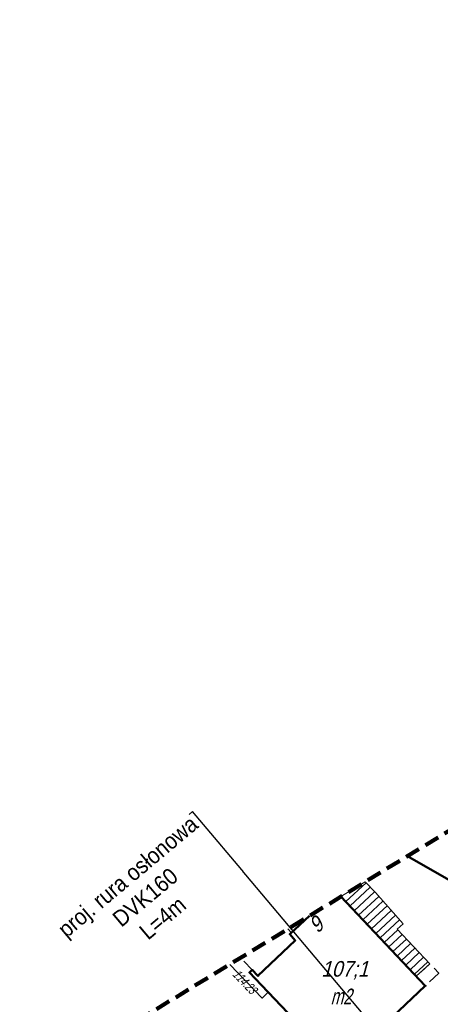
# Model space of a CAD drawing. Extents: x 7463256 to 7464485, y 5957341 to 5958260.
# Tile 175 of 256: x 7463851 to 7463884, y 5957783 to 5957862. Entities that reach past the tile are written whole.
import ezdxf
from ezdxf import colors
from ezdxf.entities.mleader import LeaderData, LeaderLine
from ezdxf.enums import TextEntityAlignment as Align
from ezdxf.math import Vec2, Vec3

# ---------------------------------------------------------------- set-up
doc = ezdxf.new("R2010")
doc.units = 0
doc.header["$MEASUREMENT"] = 0
for name, pattern in [('4', [1.8, 1.2, -0.6]), ('l219_500', [0]), ('mz1.0_0.5', [1.5, 1, -0.5])]:
    doc.linetypes.add(name, pattern=pattern)
doc.layers.get('0').update_dxf_attribs({"color": 2, "linetype": 'CONTINUOUS', "lineweight": 5})
for name, color, linetype in [('219-Linia granicy', 7, 'CONTINUOUS'), ('238-Punkt adresowy budynku', 7, 'CONTINUOUS'), ('312-Budynek (powierzchnia)', 7, 'CONTINUOUS'), ('312-Numer ewidencyjny budynku', 7, 'CONTINUOUS'), ('312-Numer ewidencyjny budynku-Atr124', 7, 'CONTINUOUS'), ('352-schody (powierzchnia)', 7, 'CONTINUOUS'), ('chodnik (powierzchnia)', 7, 'CONTINUOUS'), ('Obszar opracowania', 7, 'CONTINUOUS'), ('ogrodzenie trwałe (linia)', 7, 'CONTINUOUS'), ('przewód gazowy (linia)', 7, 'CONTINUOUS'), ('Punkt budynku', 7, 'CONTINUOUS'), ('punkt o określonej wysokości (sieć gazowa)', 7, 'CONTINUOUS'), ('punkt o określonej wysokości (sieć gazowa)-Atr2', 7, 'CONTINUOUS'), ('punkt wysokościowy sztuczny', 7, 'CONTINUOUS')]:
    doc.layers.add(name, color=color, linetype=linetype)
doc.layers.add('OBMBS-21-18876-opis proj', color=1, linetype='CONTINUOUS', lineweight=18)
doc.styles.get("Standard").update_dxf_attribs({"font": 'txt', "width": 0.75})
doc.linetypes.add('902-500', pattern='A,3.75,0,[1,ksztalty.shx,S=0.5,R=0,X=0,Y=0],3.75', length=7.5)

# ---------------------------------------------------------------- blocks, each defined once
blk = doc.blocks.new('PW01')
at = {"linetype": 'Continuous', "lineweight": 13}
h = blk.add_hatch(color=0, dxfattribs=at)
edge = h.paths.add_edge_path()
edge.add_arc((0, 0), 0.045, 0, 360)
blk = doc.blocks.new('PW02')
at = {"linetype": 'Continuous', "lineweight": 13}
h = blk.add_hatch(color=0, dxfattribs=at)
edge = h.paths.add_edge_path()
edge.add_arc((0, 0), 0.045, 0, 360)
blk = doc.blocks.new('PUNKTBUD')
at = {"color": 0}
blk.add_circle((0, 0), 0.045, dxfattribs=at)

msp = doc.modelspace()

# ---------------------------------------------------------------- linework, layer by layer
at = {"layer": '219-Linia granicy', "color": 3, "linetype": 'l219_500', "lineweight": 50, "flags": 128}
msp.add_lwpolyline([(7463898.28, 5957785.42), (7463881.544, 5957795.022)], dxfattribs=at)
at = {"layer": '312-Budynek (powierzchnia)', "color": 7, "linetype": 'Continuous', "lineweight": 50, "flags": 128}
for points in [[(7463876.214, 5957791.771), (7463882.96, 5957784.63)], [(7463872.13, 5957788.76), (7463873.706, 5957790.241)], [(7463872.55, 5957788.25), (7463872.13, 5957788.76)], [(7463869.57, 5957785.42), (7463872.55, 5957788.25)], [(7463868.9, 5957785.69), (7463869.12, 5957785.9)], [(7463869.35, 5957785.21), (7463868.9, 5957785.69)], [(7463869.12, 5957785.9), (7463869.57, 5957785.42)], [(7463876.1, 5957778.1), (7463869.35, 5957785.21)], [(7463882.96, 5957784.63), (7463876.1, 5957778.1)]]:
    msp.add_lwpolyline(points, dxfattribs=at)
at = {"layer": '352-schody (powierzchnia)', "color": 7, "linetype": 'Continuous', "lineweight": 18, "flags": 128}
msp.add_lwpolyline([(7463878.97, 5957792.09), (7463881.18, 5957789.6), (7463880.71, 5957789.15), (7463883.31, 5957786.4), (7463882.24, 5957785.39), (7463876.21, 5957791.77), (7463878.15, 5957792.95)], close=True, dxfattribs=at)
msp.add_lwpolyline([(7463878.97, 5957792.09), (7463881.18, 5957789.6), (7463880.71, 5957789.15), (7463883.31, 5957786.4), (7463882.24, 5957785.39), (7463876.21, 5957791.77), (7463878.15, 5957792.95)], close=True, dxfattribs=at)
for points in [[(7463876.59, 5957791.368), (7463878.216, 5957792.881)], [(7463876.933, 5957791.005), (7463878.561, 5957792.519)], [(7463877.277, 5957790.641), (7463878.906, 5957792.157)], [(7463877.62, 5957790.278), (7463879.241, 5957791.785)], [(7463877.964, 5957789.915), (7463879.572, 5957791.411)], [(7463878.307, 5957789.551), (7463879.904, 5957791.037)], [(7463878.65, 5957789.188), (7463880.236, 5957790.663)], [(7463878.994, 5957788.824), (7463880.568, 5957790.289)], [(7463879.337, 5957788.461), (7463880.9, 5957789.915)], [(7463879.681, 5957788.098), (7463880.758, 5957789.1)], [(7463880.024, 5957787.734), (7463881.101, 5957788.736)], [(7463880.368, 5957787.371), (7463881.445, 5957788.373)], [(7463880.711, 5957787.008), (7463881.788, 5957788.01)], [(7463881.055, 5957786.644), (7463882.132, 5957787.646)], [(7463881.398, 5957786.281), (7463882.475, 5957787.283)], [(7463881.742, 5957785.917), (7463882.819, 5957786.92)], [(7463882.085, 5957785.554), (7463883.162, 5957786.556)]]:
    msp.add_lwpolyline(points, dxfattribs=at)
at = {"layer": 'chodnik (powierzchnia)', "color": 7, "linetype": 'mz1.0_0.5', "lineweight": 18, "flags": 128}
msp.add_lwpolyline([(7463871.961, 5957789.177), (7463872.25, 5957788.87), (7463872.13, 5957788.76), (7463872.55, 5957788.25), (7463869.57, 5957785.42), (7463869.12, 5957785.9), (7463868.176, 5957786.868)], dxfattribs=at)
msp.add_lwpolyline([(7463884.03, 5957785.64), (7463882.96, 5957784.63), (7463882.24, 5957785.39), (7463883.31, 5957786.4)], close=True, dxfattribs=at)
at = {"layer": 'Obszar opracowania', "color": 132, "linetype": '4', "lineweight": 200, "flags": 128}
msp.add_lwpolyline([(7463648.63, 5957598.42), (7463381.17, 5957559), (7463352.31, 5957567.45), (7463255.88, 5957568.85), (7463280.41, 5957340.9), (7463468.95, 5957378.08), (7463536.66, 5957509.53), (7463626.95, 5957460.4), (7463653.5, 5957411.27), (7463734.5, 5957471.02), (7463879.22, 5957698.07), (7464314.97, 5957939.96), (7464470.72, 5957945.23), (7464483.34, 5958244.06), (7464262.86, 5958260.06), (7464240.11, 5958013.73), (7463789.91, 5957739.13), (7463712.41, 5957593.35)], close=True, dxfattribs=at)
at = {"layer": 'ogrodzenie trwałe (linia)', "color": 7, "linetype": '902-500', "lineweight": 35, "flags": 128}
msp.add_lwpolyline([(7463906.5, 5957780.62), (7463898.28, 5957785.42), (7463881.544, 5957795.022)], dxfattribs=at)
at = {"layer": 'przewód gazowy (linia)', "color": 40, "linetype": 'Continuous', "lineweight": 18, "flags": 128}
msp.add_lwpolyline([(7463867.318, 5957786.345), (7463869.9, 5957783.63), (7463870.4, 5957784.11)], dxfattribs=at)

# ---------------------------------------------------------------- block references
at = {"layer": 'Punkt budynku', "color": 5, "linetype": 'Continuous', "lineweight": 18}
for p in [(7463872.13, 5957788.76), (7463872.55, 5957788.25), (7463868.9, 5957785.69), (7463869.12, 5957785.9), (7463869.57, 5957785.42), (7463869.35, 5957785.21), (7463882.96, 5957784.63)]:
    msp.add_blockref('PUNKTBUD', p, dxfattribs=at)
at = {"layer": 'punkt o określonej wysokości (sieć gazowa)', "color": 40, "linetype": 'Continuous', "lineweight": 13}
msp.add_blockref('PW01', (7463869.9, 5957783.63), dxfattribs=at)
at = {"layer": 'punkt wysokościowy sztuczny', "color": 7, "linetype": 'Continuous', "lineweight": 13}
msp.add_blockref('PW02', (7463884.03, 5957785.64), dxfattribs=at)

# ---------------------------------------------------------------- texts
at = {"layer": '238-Punkt adresowy budynku', "color": 7, "linetype": 'Continuous', "lineweight": 25, "oblique": 15, "width": 0.9}
msp.add_text('6', height=1.25, rotation=223.23, dxfattribs=at).set_placement((7463874.03, 5957790.2), align=Align.CENTER)
at = {"layer": '312-Numer ewidencyjny budynku', "color": 7, "linetype": 'Continuous', "lineweight": 18, "oblique": 15, "width": 0.9}
msp.add_text('107;1', height=1.25, dxfattribs=at).set_placement((7463874.64, 5957785.36))
at = {"layer": '312-Numer ewidencyjny budynku-Atr124', "color": 7, "oblique": 15, "width": 0.72}
msp.add_text('m2', height=1.25, dxfattribs=at).set_placement((7463875.38, 5957783.15))
at = {"layer": 'punkt o określonej wysokości (sieć gazowa)-Atr2', "color": 40, "oblique": 15, "width": 0.72}
msp.add_text('114.23', height=0.75, rotation=313.7, dxfattribs=at).set_placement((7463867.48, 5957785.5))

# ---------------------------------------------------------------- next in the draw order: leaders
at = {"layer": 'OBMBS-21-18876-opis proj', "lineweight": 20}
ml = msp.add_multileader_mtext('Standard', dxfattribs=at)
ml.set_content('\\pxqc;{\\W0.9;\\fArial|b0|i0|c238|p34; proj. przewiert sterowany SRS160\\PL=17m}', color=256)
ml.set_leader_properties()
ml.build(insert=Vec2(0, 0))
ml.multileader.update_dxf_attribs({"has_text_frame": 1, "text_right_attachment_type": 0, "dogleg_length": 0.36, "arrow_head_size": 1.3})
ctx = ml.context
ctx.base_point, ctx.char_height, ctx.arrow_head_size, ctx.landing_gap_size, ctx.plane_origin, ctx.plane_x_axis, ctx.plane_y_axis = Vec3(7463828.727, 5957771.23, -10.8), 1.3, 1.3, 0.09, Vec3(7463844.674, 5957843.619, -10.8), Vec3(0.765565, 0.643359), Vec3(-0.643359, 0.765565)
ctx.right_attachment, ctx.text_align_type = 0, 2
notes = []
notes.append((ctx, [(0, (1, 1, 0), (7463842.884, 5957784.146, -10.8), (-0.765565, -0.643359), 0.36, [(0, [(7463876.267, 5957745.826, -10.8)], 0, [])])]))
ctx.mtext.insert, ctx.mtext.text_direction, ctx.mtext.rotation, ctx.mtext.width, ctx.mtext.defined_height, ctx.mtext.alignment, ctx.mtext.flow_direction = Vec3(7463842.539, 5957783.856, -10.8), Vec3(0.765565, 0.643359), 0.698877, 19.44185, 27.692, 3, 5
ctx.mtext.has_bg_fill, ctx.mtext.bg_color, ctx.mtext.bg_scale_factor, ctx.mtext.bg_transparency, ctx.mtext.use_window_bg_color = 1, -1023410167, 1.5, 0, 1
for ctx, leaders in notes:
    for number, flags, end, landing, length, lines in leaders:
        leader = LeaderData()
        leader.index, (leader.has_last_leader_line, leader.has_dogleg_vector, leader.attachment_direction) = number, flags
        leader.last_leader_point, leader.dogleg_vector, leader.dogleg_length = Vec3(end), Vec3(landing), length
        for number, points, colour, breaks in lines:
            line = LeaderLine()
            line.index, line.vertices, line.color, line.breaks = number, Vec3.list(points), colors.encode_raw_color(colour), breaks
            leader.lines.append(line)
        ctx.leaders.append(leader)

# ---------------------------------------------------------------- next in the draw order: leaders
ml = msp.add_multileader_mtext('Standard', dxfattribs=at)
ml.set_content('\\pxqc;{\\W0.9;\\fArial|b0|i0|c238|p34;proj. rura osłonowa \\PDVK160\\PL=4m}', color=256)
ml.set_leader_properties()
ml.build(insert=Vec2(0, 0))
ml.multileader.update_dxf_attribs({"has_text_frame": 1, "text_right_attachment_type": 0, "dogleg_length": 0.36, "arrow_head_size": 1.3})
ctx = ml.context
ctx.base_point, ctx.char_height, ctx.arrow_head_size, ctx.landing_gap_size, ctx.plane_origin, ctx.plane_x_axis, ctx.plane_y_axis = Vec3(7463853.917, 5957788.808, -10.8), 1.3, 1.3, 0.09, Vec3(7463881.793, 5957888.929, -10.8), Vec3(0.765565, 0.643359), Vec3(-0.643359, 0.765565)
ctx.right_attachment, ctx.text_align_type = 0, 2
notes = []
notes.append((ctx, [(0, (1, 1, 0), (7463864.335, 5957798.582, -10.8), (-0.765565, -0.643359), 0.36, [(0, [(7463897.124, 5957759.647, -10.8)], 0, [])])]))
ctx.mtext.insert, ctx.mtext.text_direction, ctx.mtext.rotation, ctx.mtext.width, ctx.mtext.defined_height, ctx.mtext.alignment, ctx.mtext.flow_direction = Vec3(7463858.737, 5957793.878, -10.8), Vec3(0.765565, 0.643359), 0.698877, 14.77025, 27.692, 2, 5
ctx.mtext.has_bg_fill, ctx.mtext.bg_color, ctx.mtext.bg_scale_factor, ctx.mtext.bg_transparency, ctx.mtext.use_window_bg_color = 1, -1023410167, 1.5, 0, 1
for ctx, leaders in notes:
    for number, flags, end, landing, length, lines in leaders:
        leader = LeaderData()
        leader.index, (leader.has_last_leader_line, leader.has_dogleg_vector, leader.attachment_direction) = number, flags
        leader.last_leader_point, leader.dogleg_vector, leader.dogleg_length = Vec3(end), Vec3(landing), length
        for number, points, colour, breaks in lines:
            line = LeaderLine()
            line.index, line.vertices, line.color, line.breaks = number, Vec3.list(points), colors.encode_raw_color(colour), breaks
            leader.lines.append(line)
        ctx.leaders.append(leader)

# ---------------------------------------------------------------- next in the draw order: leaders
ml = msp.add_multileader_mtext('Standard', dxfattribs=at)
ml.set_content('\\pxqc;{\\W0.9;\\fArial|b0|i0|c238|p34;proj. rura osłonowa \\PDVK160\\PL=5m}', color=256)
ml.set_leader_properties()
ml.build(insert=Vec2(0, 0))
ml.multileader.update_dxf_attribs({"has_text_frame": 1, "text_right_attachment_type": 0, "dogleg_length": 0.36, "arrow_head_size": 1.3})
ctx = ml.context
ctx.base_point, ctx.char_height, ctx.arrow_head_size, ctx.landing_gap_size, ctx.plane_origin, ctx.plane_x_axis, ctx.plane_y_axis = Vec3(7463885.265, 5957808.4, -10.8), 1.3, 1.3, 0.09, Vec3(7463900.652, 5957880.237, -10.8), Vec3(0.765565, 0.643359), Vec3(-0.643359, 0.765565)
ctx.right_attachment, ctx.text_align_type = 0, 2
notes = []
notes.append((ctx, [(0, (1, 1, 0), (7463895.759, 5957818.082, -10.8), (-0.765565, -0.643359), 0.36, [(0, [(7463931.329, 5957779.296, -10.8)], 0, [])])]))
ctx.mtext.insert, ctx.mtext.text_direction, ctx.mtext.rotation, ctx.mtext.width, ctx.mtext.defined_height, ctx.mtext.alignment, ctx.mtext.flow_direction = Vec3(7463890.162, 5957813.378, -10.8), Vec3(0.765565, 0.643359), 0.698877, 16.69025, 27.692, 2, 5
ctx.mtext.has_bg_fill, ctx.mtext.bg_color, ctx.mtext.bg_scale_factor, ctx.mtext.bg_transparency, ctx.mtext.use_window_bg_color = 1, -1023410167, 1.5, 0, 1
for ctx, leaders in notes:
    for number, flags, end, landing, length, lines in leaders:
        leader = LeaderData()
        leader.index, (leader.has_last_leader_line, leader.has_dogleg_vector, leader.attachment_direction) = number, flags
        leader.last_leader_point, leader.dogleg_vector, leader.dogleg_length = Vec3(end), Vec3(landing), length
        for number, points, colour, breaks in lines:
            line = LeaderLine()
            line.index, line.vertices, line.color, line.breaks = number, Vec3.list(points), colors.encode_raw_color(colour), breaks
            leader.lines.append(line)
        ctx.leaders.append(leader)

doc.saveas('drawing.dxf')
